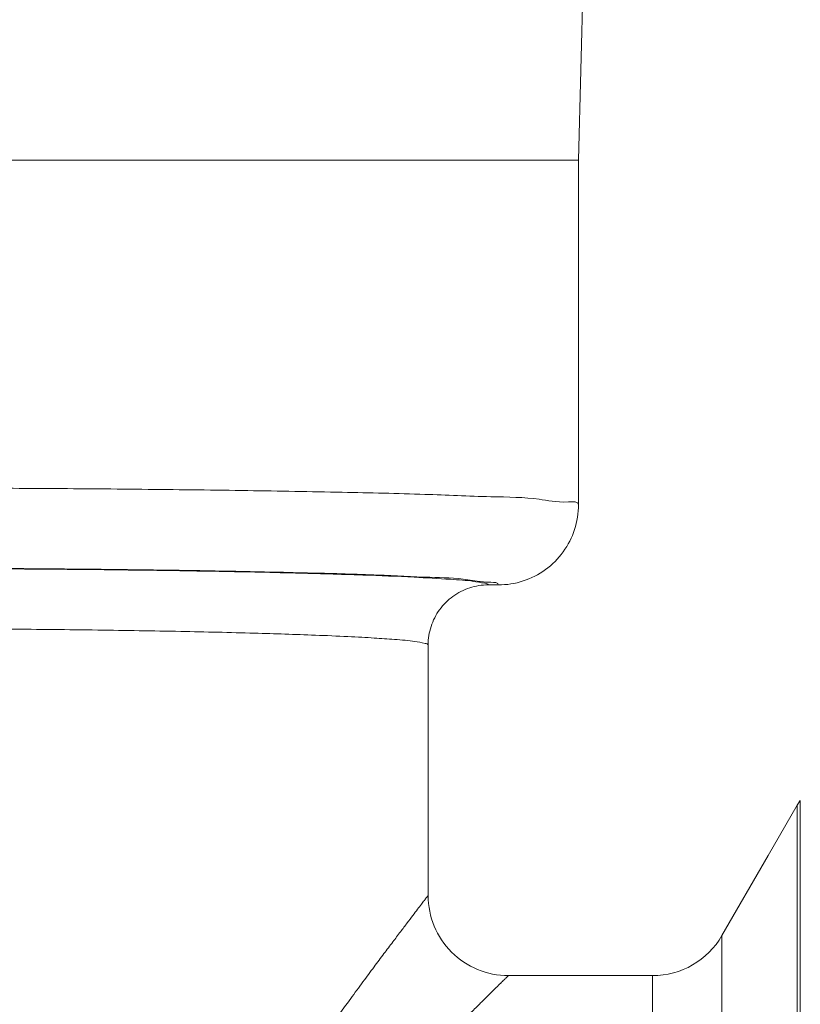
# Model space of a CAD drawing. Header units: millimetres. Extents: x -368 to 1732, y 3428 to 4913.
# Tile 48 of 80: x 1124.29 to 1126.24, y 4348.48 to 4350.93. Entities that reach past the tile are written whole.
import ezdxf

# ---------------------------------------------------------------- set-up
doc = ezdxf.new("R2010")
doc.units = ezdxf.units.MM
doc.linetypes.add('ACAD_ISO08W100', pattern=[36, 24, -3, 6, -3])
doc.layers.add('-- CO_p', color=51, linetype='Continuous', lineweight=9)

# ---------------------------------------------------------------- blocks, each defined once
blk = doc.blocks.new('-- CIEPŁOMIERZ ECHO II_20')
at = {"color": 50}
for points in [[(1.69, 3.26), (1.69, 3.26), (1.67822, 3.71), (1.67822, 3.71)], [(1.86461, 3.26), (1.86461, 3.26), (1.69, 3.26), (1.69, 3.26)], [(1.69, 3.26), (1.69, 3.26), (1.69, 2.40007), (1.69, 2.40007)], [(1.69002, 3.26), (1.69002, 3.26), (1.89253, 3.26), (1.89253, 3.26)], [(1.87, 3.26), (1.87, 3.26), (1.86461, 3.26), (1.86461, 3.26)], [(2.18504, 3.26), (2.18504, 3.26), (1.87, 3.26), (1.87, 3.26)], [(1.89253, 3.26), (1.89253, 3.26), (2.18504, 3.26), (2.18504, 3.26)], [(2.21009, 3.26), (2.21009, 3.26), (2.18504, 3.26), (2.18504, 3.26)], [(2.18504, 3.26), (2.18504, 3.26), (2.19408, 3.26), (2.19408, 3.26)], [(2.19408, 3.26), (2.19408, 3.26), (3.08047, 3.26), (3.08047, 3.26)], [(3.0773, 3.26), (3.0773, 3.26), (2.21009, 3.26), (2.21009, 3.26)], [(3.08047, 3.26), (3.08047, 3.26), (3.0773, 3.26), (3.0773, 3.26)], [(3.08355, 3.26), (3.08355, 3.26), (3.08047, 3.26), (3.08047, 3.26)], [(3.08047, 3.26), (3.08047, 3.26), (3.08355, 3.26), (3.08355, 3.26)], [(3.17407, 3.26), (3.17407, 3.26), (3.08355, 3.26), (3.08355, 3.26)], [(3.17407, 3.26), (3.17407, 3.26), (3.08355, 3.26), (3.08355, 3.26)], [(1.91493, 2.2), (1.91493, 2.2), (1.89006, 2.2), (1.89006, 2.2)], [(2.2302, 2.06922), (2.21992, 2.06865), (2.20965, 2.06804), (2.19937, 2.06739)], [(2.2649, 2.07104), (2.25333, 2.07047), (2.24177, 2.06986), (2.2302, 2.06922)], [(2.065, 2.04995), (2.065, 2.04995), (2.065, 1.425), (2.065, 1.425)], [(2.065, 2.04995), (2.065, 2.04995), (2.065, 1.425), (2.065, 1.425)], [(1.14463, 1.65), (1.14463, 1.65), (1.13682, 1.66245), (1.13682, 1.66245)], [(1.14463, 1.65), (1.14463, 1.65), (1.13682, 1.66245), (1.13682, 1.66245)], [(1.13682, 1.65963), (1.13682, 1.65963), (1.13682, 1.66245), (1.13682, 1.66245)], [(1.13682, 1.61763), (1.13682, 1.61763), (1.13682, 1.65963), (1.13682, 1.65963)], [(1.21713, 1.52443), (1.21713, 1.52443), (1.14463, 1.65), (1.14463, 1.65)], [(1.21713, 1.52443), (1.21713, 1.52443), (1.14463, 1.65), (1.14463, 1.65)], [(1.14463, 1.65), (1.14463, 1.65), (1.14463, 1.63892), (1.14463, 1.63892)], [(1.14463, 1.63892), (1.14463, 1.63892), (1.14463, -1.63893), (1.14463, -1.63893)], [(1.13682, 0), (1.13682, 0), (1.13682, 1.61763), (1.13682, 1.61763)], [(1.33227, 1.325), (1.33227, 1.325), (1.21713, 1.52443), (1.21713, 1.52443)], [(1.33227, 1.325), (1.33227, 1.325), (1.21713, 1.52443), (1.21713, 1.52443)], [(1.33227, 1.325), (1.368, 1.26312), (1.43402, 1.225), (1.50547, 1.225)], [(1.33227, 1.325), (1.368, 1.26312), (1.43402, 1.225), (1.50547, 1.225)], [(1.33227, -1.325), (1.33227, -1.325), (1.33227, 1.325), (1.33227, 1.325)], [(1.865, 1.225), (1.865, 1.225), (1.50547, 1.225), (1.50547, 1.225)], [(1.865, 1.225), (1.865, 1.225), (1.50547, 1.225), (1.50547, 1.225)], [(1.50547, -1.225), (1.50547, -1.225), (1.50547, 1.225), (1.50547, 1.225)]]:
    blk.add_open_spline(points, degree=3, dxfattribs=at)
for points, knots in [([(1.69, 2.40007), (1.69002, 2.40865), (1.70329, 2.40745), (1.71482, 2.407), (1.71482, 2.407), (1.74785, 2.40571), (1.7666, 2.41061), (1.78832, 2.41372), (1.78832, 2.41372), (1.8237, 2.41879), (1.86694, 2.4191), (1.90841, 2.42007), (1.90841, 2.42007), (1.96532, 2.4214), (2.01892, 2.42398), (2.07332, 2.42591), (2.07332, 2.42591), (2.14127, 2.42832), (2.21048, 2.42973), (2.27938, 2.43107), (2.27938, 2.43107), (2.35814, 2.43261), (2.4365, 2.43407), (2.51497, 2.43528), (2.51497, 2.43528), (2.59771, 2.43656), (2.68056, 2.43756), (2.76339, 2.4384), (2.76339, 2.4384), (2.84595, 2.43924), (2.92848, 2.43992), (3.01102, 2.44045), (3.01102, 2.44045), (3.08996, 2.44096), (3.16892, 2.44133), (3.24787, 2.44158), (3.24787, 2.44158), (3.32069, 2.44181), (3.39351, 2.44194), (3.46634, 2.44196), (3.46634, 2.44196), (3.53124, 2.44198), (3.59614, 2.44192), (3.66104, 2.44177), (3.66104, 2.44177), (3.71683, 2.44165), (3.77262, 2.44146), (3.8284, 2.44121)], [0, 0, 0, 0, 0.0833333, 0.0833333, 0.0833333, 0.0833333, 0.1666667, 0.1666667, 0.1666667, 0.1666667, 0.25, 0.25, 0.25, 0.25, 0.3333333, 0.3333333, 0.3333333, 0.3333333, 0.4166667, 0.4166667, 0.4166667, 0.4166667, 0.5, 0.5, 0.5, 0.5, 0.5833333, 0.5833333, 0.5833333, 0.5833333, 0.6666667, 0.6666667, 0.6666667, 0.6666667, 0.75, 0.75, 0.75, 0.75, 0.8333333, 0.8333333, 0.8333333, 0.8333333, 0.9166667, 0.9166667, 0.9166667, 0.9166667, 1, 1, 1, 1]), ([(1.69001, 2.40007), (1.69001, 2.3792), (1.69333, 2.3582), (1.6998, 2.33825), (1.6998, 2.33825), (1.70627, 2.31831), (1.71589, 2.29942), (1.7282, 2.28248), (1.7282, 2.28248), (1.74051, 2.26554), (1.75551, 2.25053), (1.77244, 2.23822), (1.77244, 2.23822), (1.78938, 2.2259), (1.80826, 2.21627), (1.8282, 2.20979), (1.8282, 2.20979), (1.84814, 2.20332), (1.86915, 2.2), (1.89002, 2.2)], [0, 0, 0, 0, 0.2, 0.2, 0.2, 0.2, 0.4, 0.4, 0.4, 0.4, 0.6, 0.6, 0.6, 0.6, 0.8, 0.8, 0.8, 0.8, 1, 1, 1, 1]), ([(3.58844, 2.24105), (3.50154, 2.2412), (3.41464, 2.24115), (3.32773, 2.24092), (3.32773, 2.24092), (3.24248, 2.24069), (3.15722, 2.24027), (3.07196, 2.23966), (3.07196, 2.23966), (2.9904, 2.23907), (2.90883, 2.2383), (2.82728, 2.23731), (2.82728, 2.23731), (2.75121, 2.23638), (2.67515, 2.23526), (2.59907, 2.2339), (2.59907, 2.2339), (2.53139, 2.23269), (2.46369, 2.23129), (2.3961, 2.22957), (2.3961, 2.22957), (2.34012, 2.22814), (2.28422, 2.22649), (2.22806, 2.22457), (2.22806, 2.22457), (2.18507, 2.2231), (2.14193, 2.22148), (2.09948, 2.21926), (2.09948, 2.21926), (2.06957, 2.2177), (2.04001, 2.21584), (2.00895, 2.21392), (2.00895, 2.21392), (1.98945, 2.21272), (1.96936, 2.21151), (1.95223, 2.20881), (1.95223, 2.20881), (1.9434, 2.20742), (1.93536, 2.20563), (1.92326, 2.20411), (1.92326, 2.20411), (1.91934, 2.20362), (1.91499, 2.20315), (1.91469, 2.2)], [0, 0, 0, 0, 0.0909091, 0.0909091, 0.0909091, 0.0909091, 0.1818182, 0.1818182, 0.1818182, 0.1818182, 0.2727273, 0.2727273, 0.2727273, 0.2727273, 0.3636364, 0.3636364, 0.3636364, 0.3636364, 0.4545455, 0.4545455, 0.4545455, 0.4545455, 0.5454545, 0.5454545, 0.5454545, 0.5454546, 0.6363636, 0.6363636, 0.6363636, 0.6363636, 0.7272727, 0.7272727, 0.7272727, 0.7272727, 0.8181818, 0.8181818, 0.8181818, 0.8181818, 0.9090909, 0.9090909, 0.9090909, 0.9090909, 1, 1, 1, 1]), ([(1.94307, 2.20929), (1.95077, 2.2104), (1.95844, 2.21178), (1.96613, 2.2129), (1.96613, 2.2129), (1.99729, 2.21747), (2.02892, 2.21794), (2.06046, 2.21895), (2.06046, 2.21895), (2.10389, 2.22034), (2.14716, 2.22274), (2.19048, 2.22458), (2.19048, 2.22458), (2.24498, 2.22688), (2.29956, 2.22829), (2.35413, 2.22964), (2.35413, 2.22964), (2.41757, 2.23121), (2.48099, 2.23268), (2.54443, 2.23393), (2.54443, 2.23393), (2.61286, 2.23528), (2.68131, 2.23635), (2.74976, 2.23728), (2.74976, 2.23728), (2.81942, 2.23822), (2.88907, 2.23901), (2.95872, 2.23965), (2.95872, 2.23965), (3.02669, 2.24028), (3.09466, 2.24077), (3.16263, 2.24114), (3.16263, 2.24114), (3.22676, 2.2415), (3.2909, 2.24174), (3.35503, 2.24188), (3.35503, 2.24188), (3.4137, 2.24201), (3.47236, 2.24206), (3.53102, 2.24202), (3.53102, 2.24202), (3.58301, 2.24198), (3.63499, 2.24188), (3.68698, 2.24171)], [0, 0, 0, 0, 0.0909091, 0.0909091, 0.0909091, 0.0909091, 0.1818182, 0.1818182, 0.1818182, 0.1818182, 0.2727273, 0.2727273, 0.2727273, 0.2727273, 0.3636364, 0.3636364, 0.3636364, 0.3636364, 0.4545455, 0.4545455, 0.4545455, 0.4545455, 0.5454545, 0.5454545, 0.5454545, 0.5454546, 0.6363636, 0.6363636, 0.6363636, 0.6363636, 0.7272727, 0.7272727, 0.7272727, 0.7272727, 0.8181818, 0.8181818, 0.8181818, 0.8181818, 0.9090909, 0.9090909, 0.9090909, 0.9090909, 1, 1, 1, 1]), ([(1.89006, 2.2), (1.88924, 2.20657), (1.90018, 2.20643), (1.90881, 2.20654), (1.90881, 2.20654), (1.92374, 2.20673), (1.93173, 2.20765), (1.94307, 2.20929)], [0, 0, 0, 0, 0.5, 0.5, 0.5, 0.5, 1, 1, 1, 1]), ([(1.91501, 2.2), (1.93066, 2.2), (1.94641, 2.19751), (1.96137, 2.19265), (1.96137, 2.19265), (1.97633, 2.18779), (1.99049, 2.18057), (2.00319, 2.17133), (2.00319, 2.17133), (2.01589, 2.16209), (2.02714, 2.15084), (2.03637, 2.13813), (2.03637, 2.13813), (2.0456, 2.12542), (2.05282, 2.11126), (2.05767, 2.0963), (2.05767, 2.0963), (2.06252, 2.08135), (2.06501, 2.06559), (2.06501, 2.04995)], [0, 0, 0, 0, 0.2, 0.2, 0.2, 0.2, 0.4, 0.4, 0.4, 0.4, 0.6, 0.6, 0.6, 0.6, 0.8, 0.8, 0.8, 0.8, 1, 1, 1, 1]), ([(3.57907, 2.09111), (3.50026, 2.09125), (3.42144, 2.0912), (3.34263, 2.09097), (3.34263, 2.09097), (3.26532, 2.09073), (3.188, 2.09032), (3.11069, 2.0897), (3.11069, 2.0897), (3.03674, 2.08911), (2.96278, 2.08833), (2.88884, 2.08734), (2.88884, 2.08734), (2.81989, 2.08641), (2.75094, 2.08529), (2.682, 2.08392), (2.682, 2.08392), (2.62072, 2.0827), (2.55945, 2.08128), (2.49818, 2.07956), (2.49818, 2.07956), (2.44753, 2.07813), (2.39688, 2.0765), (2.34624, 2.07454), (2.34624, 2.07454), (2.31912, 2.0735), (2.29201, 2.07236), (2.2649, 2.07104)], [0, 0, 0, 0, 0.1428571, 0.1428571, 0.1428571, 0.1428572, 0.2857143, 0.2857143, 0.2857143, 0.2857143, 0.4285714, 0.4285714, 0.4285714, 0.4285714, 0.5714286, 0.5714286, 0.5714286, 0.5714286, 0.7142857, 0.7142857, 0.7142857, 0.7142857, 0.8571429, 0.8571429, 0.8571429, 0.8571429, 1, 1, 1, 1]), ([(2.19937, 2.06739), (2.18248, 2.06632), (2.16597, 2.06518), (2.14872, 2.06387), (2.14872, 2.06387), (2.13135, 2.06256), (2.11321, 2.06108), (2.09786, 2.05875), (2.09786, 2.05875), (2.09, 2.05756), (2.08286, 2.05615), (2.0721, 2.05406), (2.0721, 2.05406), (2.06873, 2.0534), (2.06501, 2.05268), (2.065, 2.04995)], [0, 0, 0, 0, 0.25, 0.25, 0.25, 0.25, 0.5, 0.5, 0.5, 0.5, 0.75, 0.75, 0.75, 0.75, 1, 1, 1, 1]), ([(1.865, 1.225), (1.91805, 1.225), (1.96892, 1.24607), (2.00643, 1.28358), (2.00643, 1.28358), (2.04393, 1.32108), (2.065, 1.37195), (2.065, 1.425)], [0, 0, 0, 0, 0.5, 0.5, 0.5, 0.5, 1, 1, 1, 1]), ([(2.065, 1.425), (2.06534, 1.42456), (2.06568, 1.42412), (2.06601, 1.42368), (2.06601, 1.42368), (2.06704, 1.42235), (2.06806, 1.42102), (2.06909, 1.41968), (2.06909, 1.41968), (2.07083, 1.41742), (2.07256, 1.41516), (2.0743, 1.4129), (2.0743, 1.4129), (2.07676, 1.40969), (2.07922, 1.40649), (2.08168, 1.40328), (2.08168, 1.40328), (2.08486, 1.39912), (2.08805, 1.39495), (2.09123, 1.39079), (2.09123, 1.39079), (2.09517, 1.38564), (2.09911, 1.38048), (2.10304, 1.37533), (2.10304, 1.37533), (2.10777, 1.36912), (2.1125, 1.36291), (2.11722, 1.3567), (2.11722, 1.3567), (2.12279, 1.34937), (2.12836, 1.34204), (2.13391, 1.3347), (2.13391, 1.3347), (2.14034, 1.3262), (2.14677, 1.31769), (2.15318, 1.30918), (2.15318, 1.30918), (2.1605, 1.29946), (2.16781, 1.28973), (2.1751, 1.27998), (2.1751, 1.27998), (2.18335, 1.26895), (2.19159, 1.25791), (2.19981, 1.24685), (2.19981, 1.24685), (2.20905, 1.23442), (2.21826, 1.22198), (2.22744, 1.20951), (2.22744, 1.20951), (2.23768, 1.19562), (2.24788, 1.1817), (2.25805, 1.16775), (2.25805, 1.16775), (2.26929, 1.15232), (2.2805, 1.13686), (2.29165, 1.12136), (2.29165, 1.12136), (2.3039, 1.10433), (2.3161, 1.08725), (2.32823, 1.07013), (2.32823, 1.07013), (2.34146, 1.05145), (2.35461, 1.03271), (2.36767, 1.01391), (2.36767, 1.01391), (2.38179, 0.99358), (2.39581, 0.97318), (2.4097, 0.9527), (2.4097, 0.9527), (2.42455, 0.9308), (2.43926, 0.9088), (2.45381, 0.8867), (2.45381, 0.8867), (2.46914, 0.8634), (2.48429, 0.83998), (2.49922, 0.81642), (2.49922, 0.81642), (2.51468, 0.79202), (2.52991, 0.76747), (2.54484, 0.74275), (2.54484, 0.74275), (2.55993, 0.71779), (2.57472, 0.69266), (2.58915, 0.66732), (2.58915, 0.66732), (2.60329, 0.64251), (2.61708, 0.61749), (2.63046, 0.59225), (2.63046, 0.59225), (2.64317, 0.56826), (2.6555, 0.54406), (2.66737, 0.51963), (2.66737, 0.51963), (2.67829, 0.49715), (2.68882, 0.47447), (2.69886, 0.45158), (2.69886, 0.45158), (2.70802, 0.43072), (2.71678, 0.40968), (2.72507, 0.38846), (2.72507, 0.38846), (2.73264, 0.36906), (2.73983, 0.3495), (2.74655, 0.32979), (2.74655, 0.32979), (2.75271, 0.31173), (2.75848, 0.29355), (2.76382, 0.27524), (2.76382, 0.27524), (2.76874, 0.25836), (2.77329, 0.24137), (2.77742, 0.22429), (2.77742, 0.22429), (2.78132, 0.20819), (2.78485, 0.192), (2.78798, 0.17573), (2.78798, 0.17573), (2.79095, 0.16032), (2.79356, 0.14484), (2.79578, 0.1293), (2.79578, 0.1293), (2.7979, 0.1145), (2.79968, 0.09965), (2.80108, 0.08476), (2.80108, 0.08476), (2.80244, 0.07047), (2.80345, 0.05615), (2.80412, 0.04181), (2.80412, 0.04181), (2.80478, 0.02788), (2.80511, 0.01394), (2.80511, 0)], [0, 0, 0, 0, 0.030303, 0.030303, 0.030303, 0.030303, 0.0606061, 0.0606061, 0.0606061, 0.0606061, 0.0909091, 0.0909091, 0.0909091, 0.0909091, 0.1212121, 0.1212121, 0.1212121, 0.1212121, 0.1515152, 0.1515152, 0.1515152, 0.1515152, 0.1818182, 0.1818182, 0.1818182, 0.1818182, 0.2121212, 0.2121212, 0.2121212, 0.2121212, 0.2424242, 0.2424242, 0.2424242, 0.2424243, 0.2727273, 0.2727273, 0.2727273, 0.2727273, 0.3030303, 0.3030303, 0.3030303, 0.3030303, 0.3333333, 0.3333333, 0.3333333, 0.3333333, 0.3636364, 0.3636364, 0.3636364, 0.3636364, 0.3939394, 0.3939394, 0.3939394, 0.3939394, 0.4242424, 0.4242424, 0.4242424, 0.4242424, 0.4545455, 0.4545455, 0.4545455, 0.4545455, 0.4848485, 0.4848485, 0.4848485, 0.4848485, 0.5151515, 0.5151515, 0.5151515, 0.5151515, 0.5454545, 0.5454545, 0.5454545, 0.5454546, 0.5757576, 0.5757576, 0.5757576, 0.5757576, 0.6060606, 0.6060606, 0.6060606, 0.6060606, 0.6363636, 0.6363636, 0.6363636, 0.6363636, 0.6666667, 0.6666667, 0.6666667, 0.6666667, 0.6969697, 0.6969697, 0.6969697, 0.6969697, 0.7272727, 0.7272727, 0.7272727, 0.7272727, 0.7575758, 0.7575758, 0.7575758, 0.7575758, 0.7878788, 0.7878788, 0.7878788, 0.7878788, 0.8181818, 0.8181818, 0.8181818, 0.8181818, 0.8484848, 0.8484848, 0.8484848, 0.8484849, 0.8787879, 0.8787879, 0.8787879, 0.8787879, 0.9090909, 0.9090909, 0.9090909, 0.9090909, 0.9393939, 0.9393939, 0.9393939, 0.9393939, 0.969697, 0.969697, 0.969697, 0.969697, 1, 1, 1, 1]), ([(1.865, 1.225), (1.86539, 1.22462), (1.86577, 1.22424), (1.86615, 1.22387), (1.86615, 1.22387), (1.86732, 1.22272), (1.86849, 1.22157), (1.86966, 1.22043), (1.86966, 1.22043), (1.87164, 1.21848), (1.87362, 1.21654), (1.8756, 1.2146), (1.8756, 1.2146), (1.87841, 1.21184), (1.88121, 1.20908), (1.88402, 1.20633), (1.88402, 1.20633), (1.88765, 1.20275), (1.89128, 1.19917), (1.89492, 1.19559), (1.89492, 1.19559), (1.89941, 1.19116), (1.9039, 1.18673), (1.90838, 1.1823), (1.90838, 1.1823), (1.91378, 1.17696), (1.91917, 1.17163), (1.92455, 1.16628), (1.92455, 1.16628), (1.9309, 1.15998), (1.93725, 1.15368), (1.94358, 1.14737), (1.94358, 1.14737), (1.95092, 1.14007), (1.95824, 1.13275), (1.96556, 1.12543), (1.96556, 1.12543), (1.9739, 1.11708), (1.98223, 1.10871), (1.99055, 1.10034), (1.99055, 1.10034), (1.99996, 1.09086), (2.00935, 1.08136), (2.01873, 1.07185), (2.01873, 1.07185), (2.02926, 1.06118), (2.03976, 1.05048), (2.05024, 1.03975), (2.05024, 1.03975), (2.0619, 1.02782), (2.07354, 1.01585), (2.08514, 1.00385), (2.08514, 1.00385), (2.09795, 0.9906), (2.11073, 0.97731), (2.12346, 0.96397), (2.12346, 0.96397), (2.13742, 0.94935), (2.15133, 0.93467), (2.16517, 0.91993), (2.16517, 0.91993), (2.18024, 0.9039), (2.19524, 0.88779), (2.21015, 0.87161), (2.21015, 0.87161), (2.22623, 0.85416), (2.24221, 0.83662), (2.25808, 0.81898), (2.25808, 0.81898), (2.27498, 0.80019), (2.29176, 0.78129), (2.30838, 0.76225), (2.30838, 0.76225), (2.32582, 0.74226), (2.3431, 0.72213), (2.36016, 0.70183), (2.36016, 0.70183), (2.37774, 0.68092), (2.3951, 0.65982), (2.41219, 0.6385), (2.41219, 0.6385), (2.42933, 0.61712), (2.4462, 0.59552), (2.46272, 0.57366), (2.46272, 0.57366), (2.47877, 0.55241), (2.4945, 0.53092), (2.50982, 0.50913), (2.50982, 0.50913), (2.52425, 0.48859), (2.53832, 0.4678), (2.55191, 0.4467), (2.55191, 0.4467), (2.56431, 0.42746), (2.57631, 0.40797), (2.58783, 0.3882), (2.58783, 0.3882), (2.59822, 0.37035), (2.60821, 0.35227), (2.61771, 0.33393), (2.61771, 0.33393), (2.62631, 0.31734), (2.6345, 0.30053), (2.64221, 0.2835), (2.64221, 0.2835), (2.6492, 0.26805), (2.65579, 0.25242), (2.6619, 0.23661), (2.6619, 0.23661), (2.66749, 0.22216), (2.67268, 0.20756), (2.67741, 0.19281), (2.67741, 0.19281), (2.68184, 0.17902), (2.68587, 0.1651), (2.68945, 0.15107), (2.68945, 0.15107), (2.69283, 0.13786), (2.6958, 0.12455), (2.69835, 0.11115), (2.69835, 0.11115), (2.70076, 0.09846), (2.70278, 0.08569), (2.70439, 0.07287), (2.70439, 0.07287), (2.70593, 0.0606), (2.70709, 0.04828), (2.70786, 0.03594), (2.70786, 0.03594), (2.70861, 0.02398), (2.70898, 0.01198), (2.70898, 0)], [0, 0, 0, 0, 0.030303, 0.030303, 0.030303, 0.030303, 0.0606061, 0.0606061, 0.0606061, 0.0606061, 0.0909091, 0.0909091, 0.0909091, 0.0909091, 0.1212121, 0.1212121, 0.1212121, 0.1212121, 0.1515152, 0.1515152, 0.1515152, 0.1515152, 0.1818182, 0.1818182, 0.1818182, 0.1818182, 0.2121212, 0.2121212, 0.2121212, 0.2121212, 0.2424242, 0.2424242, 0.2424242, 0.2424243, 0.2727273, 0.2727273, 0.2727273, 0.2727273, 0.3030303, 0.3030303, 0.3030303, 0.3030303, 0.3333333, 0.3333333, 0.3333333, 0.3333333, 0.3636364, 0.3636364, 0.3636364, 0.3636364, 0.3939394, 0.3939394, 0.3939394, 0.3939394, 0.4242424, 0.4242424, 0.4242424, 0.4242424, 0.4545455, 0.4545455, 0.4545455, 0.4545455, 0.4848485, 0.4848485, 0.4848485, 0.4848485, 0.5151515, 0.5151515, 0.5151515, 0.5151515, 0.5454545, 0.5454545, 0.5454545, 0.5454546, 0.5757576, 0.5757576, 0.5757576, 0.5757576, 0.6060606, 0.6060606, 0.6060606, 0.6060606, 0.6363636, 0.6363636, 0.6363636, 0.6363636, 0.6666667, 0.6666667, 0.6666667, 0.6666667, 0.6969697, 0.6969697, 0.6969697, 0.6969697, 0.7272727, 0.7272727, 0.7272727, 0.7272727, 0.7575758, 0.7575758, 0.7575758, 0.7575758, 0.7878788, 0.7878788, 0.7878788, 0.7878788, 0.8181818, 0.8181818, 0.8181818, 0.8181818, 0.8484848, 0.8484848, 0.8484848, 0.8484849, 0.8787879, 0.8787879, 0.8787879, 0.8787879, 0.9090909, 0.9090909, 0.9090909, 0.9090909, 0.9393939, 0.9393939, 0.9393939, 0.9393939, 0.969697, 0.969697, 0.969697, 0.969697, 1, 1, 1, 1])]:
    blk.add_open_spline(points, degree=3, knots=knots, dxfattribs=at)
blk = doc.blocks.new('*U324')
at = {"linetype": 'Continuous', "lineweight": 0}
blk.add_blockref('-- CIEPŁOMIERZ ECHO II_20', (3.3004, 0), dxfattribs=at)

msp = doc.modelspace()

# ---------------------------------------------------------------- block references
at = {"layer": '-- CO_p', "linetype": 'ACAD_ISO08W100', "ltscale": 20, "xscale": -1}
msp.add_blockref('*U324', (1130.6727, 4347.3245), dxfattribs=at)

doc.saveas('drawing.dxf')
